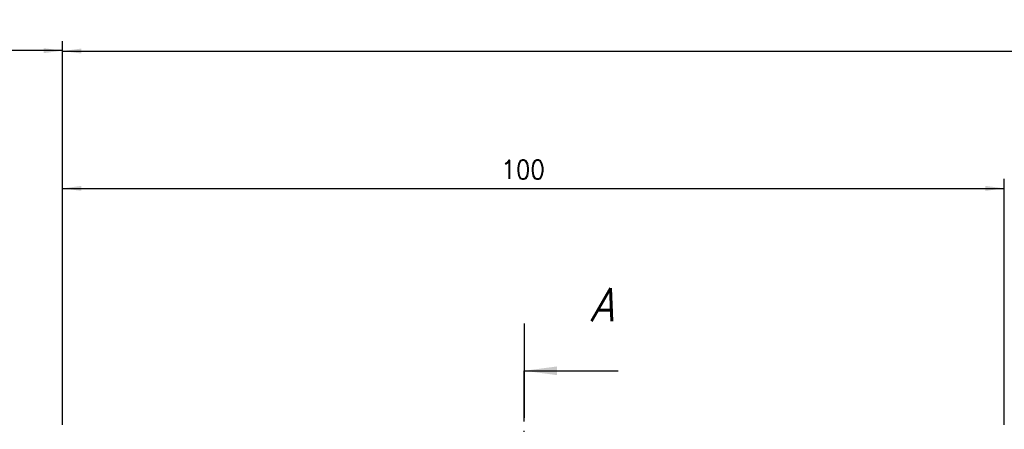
# Model space of a CAD drawing. Header units: millimetres. Extents: x -285 to 1870, y -280 to 203.
# Tile 7 of 32: x -133 to -28, y 45 to 88. Entities that reach past the tile are written whole.
import ezdxf

# ---------------------------------------------------------------- set-up
doc = ezdxf.new("R2010")
doc.units = ezdxf.units.MM
doc.linetypes.add('DOT_CENTER', pattern=[14, 12, -1, 0, -1])
doc.layers.add('1', color=7, linetype='Continuous')
doc.styles.add('CONVERTER_11', font='txt.shx', dxfattribs={"width": 0.9})
doc.styles.add('CONVERTER_14', font='txt.shx', dxfattribs={"width": 0.9, "oblique": 15})
doc.dimstyles.new('ME10_DIM_42', dxfattribs={"dimtxt": 2, "dimasz": 2, "dimexe": 1, "dimexo": 1, "dimgap": 1, "dimtad": 1, "dimdsep": 46, "dimtxsty": 'CONVERTER_11', "dimsah": 1, "dimcen": 0.09, "dimclrd": 2, "dimclre": 2, "dimclrt": 2, "dimadec": 0, "dimazin": 0, "dimtfac": 1, "dimtdec": 4, "dimtix": 1, "dimtmove": 0, "dimatfit": 3, "dimfxl": 1, "dimtolj": 1, "dimtzin": 0, "dimarcsym": 0})
doc.dimstyles.new('ME10_DIM_46', dxfattribs={"dimtxt": 2, "dimasz": 2, "dimexe": 1, "dimexo": 1, "dimgap": 1, "dimtad": 1, "dimdsep": 46, "dimtxsty": 'CONVERTER_11', "dimsah": 1, "dimcen": 0.09, "dimclrd": 2, "dimclre": 2, "dimclrt": 2, "dimadec": 0, "dimazin": 0, "dimtol": 1, "dimtp": 0.25, "dimtm": 0.25, "dimtfac": 0.75, "dimtdec": 0, "dimtix": 1, "dimtmove": 0, "dimatfit": 3, "dimfxl": 1, "dimtolj": 1, "dimtzin": 0, "dimarcsym": 0})
doc.dimstyles.new('ME10_DIM_47', dxfattribs={"dimtxt": 2, "dimasz": 2, "dimexe": 1, "dimexo": 1, "dimgap": 1, "dimtad": 1, "dimdsep": 46, "dimtxsty": 'CONVERTER_11', "dimsah": 1, "dimcen": 0.09, "dimclrd": 2, "dimclre": 2, "dimclrt": 2, "dimadec": 0, "dimazin": 0, "dimtfac": 1, "dimtdec": 4, "dimtix": 1, "dimtmove": 0, "dimatfit": 3, "dimfxl": 1, "dimtolj": 1, "dimtzin": 0, "dimarcsym": 0})
doc.dimstyles.get("Standard").update_dxf_attribs({"dimtxt": 0.18, "dimasz": 0.18, "dimexe": 0.18, "dimexo": 0.0625, "dimgap": 0.09, "dimtad": 0, "dimtih": 1, "dimtoh": 1, "dimdec": 4, "dimzin": 0, "dimdsep": 46, "dimtxsty": 'Standard', "dimcen": 0.09, "dimadec": 0, "dimazin": 0, "dimtfac": 1, "dimtdec": 4, "dimtofl": 0, "dimtmove": 0, "dimatfit": 3, "dimfxl": 1, "dimtolj": 1, "dimtzin": 0, "dimarcsym": 0})

# ---------------------------------------------------------------- blocks, each defined once
blk = doc.blocks.new('*D81')
at = {"layer": '1', "color": 2, "linetype": 'Continuous'}
for p, q in [((-128.4024677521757, 45.32664320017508), (-128.4024677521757, 71.4310128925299)), ((-28.40246798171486, 45.33341872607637), (-28.40246798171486, 71.4310128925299)), ((-128.4024677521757, 70.4310128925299), (-28.40246798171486, 70.4310128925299))]:
    blk.add_line(p, q, dxfattribs=at)
at = {"layer": '1', "color": 2}
for points in [[(-126.4024677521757, 70.6943178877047), (-126.4024677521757, 70.16770789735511), (-128.4024677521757, 70.4310128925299)], [(-30.40246798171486, 70.16770789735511), (-30.40246798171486, 70.6943178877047), (-28.40246798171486, 70.4310128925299)]]:
    blk.add_solid(points, dxfattribs=at)
at = {"layer": '1', "color": 2, "insert": (-81.81520456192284, 71.4310128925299), "char_height": 2, "attachment_point": 7, "rotation": 0.00013888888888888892, "line_spacing_factor": 0.60024009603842, "style": 'CONVERTER_11'}
blk.add_mtext('100', dxfattribs=at)
blk = doc.blocks.new('*D85')
at = {"layer": '1', "color": 2, "linetype": 'Continuous'}
for p, q in [((-163.4012074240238, 19.97427186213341), (-163.4012074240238, 86.0422468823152)), ((-128.402467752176, 45.32664320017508), (-128.402467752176, 86.0422468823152)), ((-128.402467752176, 85.0422468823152), (-163.4012074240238, 85.0422468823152))]:
    blk.add_line(p, q, dxfattribs=at)
at = {"layer": '1', "color": 2}
for points in [[(-161.4012074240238, 85.30555187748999), (-161.4012074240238, 84.7789418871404), (-163.4012074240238, 85.0422468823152)], [(-130.402467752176, 84.7789418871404), (-130.402467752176, 85.30555187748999), (-128.402467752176, 85.0422468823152)]]:
    blk.add_solid(points, dxfattribs=at)
at = {"layer": '1', "color": 2, "insert": (-150.4893375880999, 86.0422468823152), "char_height": 2, "attachment_point": 7, "rotation": 0.00013888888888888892, "line_spacing_factor": 0.60024009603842, "style": 'CONVERTER_11'}
blk.add_mtext('\\C2;35\\C2;\\H1.5;{\\Fgdt;`}0,25', dxfattribs=at)
blk = doc.blocks.new('*D86')
at = {"layer": '1', "color": 2, "linetype": 'Continuous'}
for p, q in [((-128.4024677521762, 45.32664320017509), (-128.4024677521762, 86.0019582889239)), ((174.5975292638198, 45.41472503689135), (174.5975292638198, 86.0019582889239)), ((-128.4024677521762, 85.0019582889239), (174.5975292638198, 85.0019582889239))]:
    blk.add_line(p, q, dxfattribs=at)
at = {"layer": '1', "color": 2}
for points in [[(-126.4024677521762, 85.2652632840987), (-126.4024677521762, 84.73865329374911), (-128.4024677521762, 85.0019582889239)], [(172.5975292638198, 84.73865329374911), (172.5975292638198, 85.2652632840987), (174.5975292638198, 85.0019582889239)]]:
    blk.add_solid(points, dxfattribs=at)
at = {"layer": '1', "color": 2, "insert": (-1.88662302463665, 86.2019582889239), "char_height": 2, "attachment_point": 7, "rotation": 0.00013888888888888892, "line_spacing_factor": 0.60024009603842, "style": 'CONVERTER_11'}
blk.add_mtext('\\C2;\\C2;1300\\C2; [Nx100]', dxfattribs=at)
blk = doc.blocks.new('A-A__34', base_point=(-25, 0))
at = {"layer": '1', "color": 2, "linetype": 'DOT_CENTER'}
blk.add_line((-79.39971771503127, -81.1874020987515), (-79.39971771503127, 51.07801881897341), dxfattribs=at)
at = {"layer": '1', "color": 7}
for points in [[(-75.89971771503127, 51.5388025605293), (-75.89971771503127, 50.61723507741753), (-79.39971771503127, 51.07801881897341)], [(-75.89971771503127, -80.72661835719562), (-75.89971771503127, -81.64818584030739), (-79.39971771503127, -81.1874020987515)]]:
    blk.add_solid(points, dxfattribs=at)
at = {"layer": '1', "color": 7, "char_height": 3.5, "attachment_point": 5, "line_spacing_factor": 1.20048019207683, "style": 'CONVERTER_14'}
for insert in [(-71.14971771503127, 58.07801881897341), (-71.14971771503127, -88.1874020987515)]:
    blk.add_mtext('A', dxfattribs=dict(at, insert=insert))
at = {"layer": '1', "color": 7, "linetype": 'Continuous', "has_arrowhead": 0}
for points in [[(-79.39971771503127, 56.07801881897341), (-79.39971771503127, 51.07801881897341)], [(-79.39971771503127, 51.07801881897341), (-79.39971771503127, 46.07801881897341)], [(-79.39971771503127, 51.07801881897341), (-69.39971771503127, 51.07801881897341)], [(-79.39971771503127, -81.1874020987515), (-79.39971771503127, -76.1874020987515)], [(-79.39971771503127, -86.1874020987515), (-79.39971771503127, -81.1874020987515)], [(-79.39971771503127, -81.1874020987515), (-69.39971771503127, -81.1874020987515)]]:
    blk.add_leader(points, dimstyle='Standard', dxfattribs=at)
blk = doc.blocks.new('A__38', base_point=(16.99999999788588, 0.99999999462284))
at = {"layer": '1'}
blk.add_blockref('A-A__34', (-25, 0), dxfattribs=at)
dim = blk.add_linear_dim(base=(-128.4024677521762, 85.0019582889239), p1=(174.5975292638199, 44.41472503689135), p2=(-128.4024677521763, 44.32664320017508), text='<> [Nx100]', dimstyle='ME10_DIM_47', override={"dimpost": '<> [Nx100]'}, dxfattribs=at)
dim.commit()
dim.dimension.update_dxf_attribs({"geometry": '*D86', "text_midpoint": (7.41337697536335, 87.2019582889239), "text_rotation": 0.00013888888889})
for base, p1, dimstyle, picture, middle in [((-128.402467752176, 85.0422468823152), (-163.4012074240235, 18.9742718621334), 'ME10_DIM_46', '*D85', (-145.9018375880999, 87.0422468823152)), ((-128.4024677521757, 70.4310128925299), (-28.40246798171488, 44.33341872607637), 'ME10_DIM_42', '*D81', (-79.71520456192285, 72.4310128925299))]:
    dim = blk.add_linear_dim(base=base, p1=p1, p2=(-128.4024677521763, 44.32664320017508), dimstyle=dimstyle, dxfattribs=at)
    dim.commit()
    dim.dimension.update_dxf_attribs({"geometry": picture, "text_midpoint": middle, "text_rotation": 0.00013888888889})

msp = doc.modelspace()

# ---------------------------------------------------------------- block references
msp.add_blockref('A__38', (16.99999999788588, 0.99999999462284))

doc.saveas('drawing.dxf')
